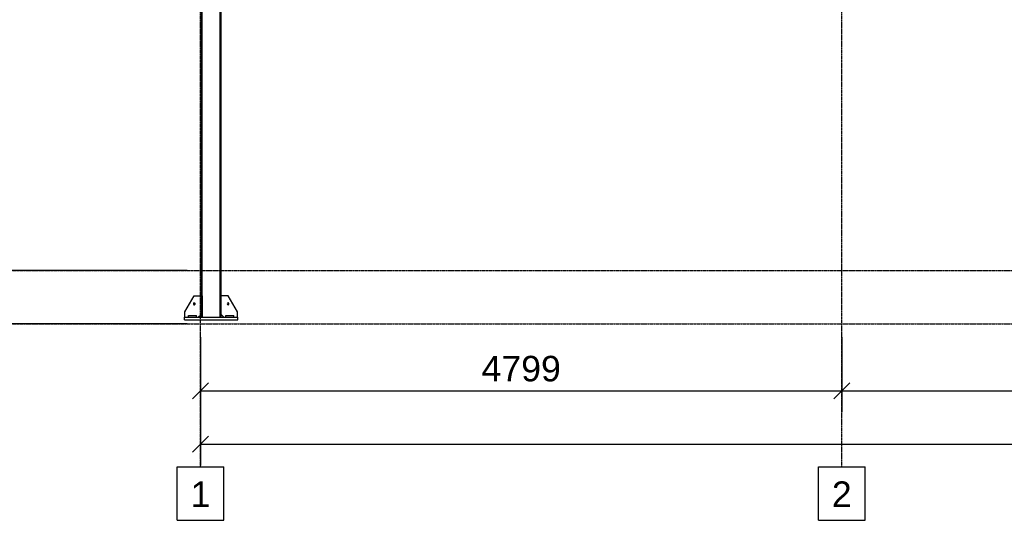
# Model space of a CAD drawing. Header units: millimetres. Extents: x 0 to 42000, y 0 to 29700.
# Tile 3 of 29: x 3852 to 11220, y 5882 to 9628. Entities that reach past the tile are written whole.
import ezdxf

# ---------------------------------------------------------------- set-up
doc = ezdxf.new("R2010")
doc.units = ezdxf.units.MM
doc.linetypes.add('DXK_LINE_DOT3', pattern=[5.9187, 2.979, -0.9799, 0.9799, -0.9799])
for name, color, linetype in [('TS_INNE_OBIEKTY', 7, 'Continuous'), ('TS_LINIE_WIDOCZNE', 7, 'Continuous'), ('TS_WYMIARY', 7, 'Continuous'), ('TS_WYMIARY_TEKST', 7, 'Continuous')]:
    doc.layers.add(name, color=color, linetype=linetype)
doc.styles.add('Arial', font='ARIAL.TTF', dxfattribs={"height": 0.2})

# ---------------------------------------------------------------- blocks, each defined once
blk = doc.blocks.new('Part-293068075-2219 - 1320')
at = {"layer": 'TS_LINIE_WIDOCZNE', "color": 1, "linetype": 'Continuous'}
for p, q in [((5208.7, 7561.5), (5208.7, 7401.5)), ((5220.7, 7561.5), (5208.7, 7561.5)), ((5220.7, 7401.5), (5220.7, 7561.5)), ((5208.7, 7441.5), (5220.7, 7441.5)), ((5208.7, 7401.5), (5220.7, 7401.5))]:
    blk.add_line(p, q, dxfattribs=at)
blk = doc.blocks.new('Part-293068075-1339 - 1320')
at = {"layer": 'TS_LINIE_WIDOCZNE', "color": 1, "linetype": 'Continuous'}
for p, q in [((5208.7, 12117.9), (5208.7, 12541.5)), ((5217.7, 12117.9), (5217.7, 12541.5)), ((5351.7, 7561.5), (5351.7, 12541.5)), ((5351.7, 12541.5), (5360.7, 12541.5)), ((5360.7, 7561.5), (5360.7, 12541.5)), ((5208.7, 11100.5), (5208.7, 11923.9)), ((5217.7, 11100.5), (5217.7, 11923.9)), ((5208.7, 7561.5), (5208.7, 10906.5)), ((5217.7, 7561.5), (5217.7, 10906.5))]:
    blk.add_line(p, q, dxfattribs=at)
blk = doc.blocks.new('Part-293068075-1374 - 1320')
at = {"layer": 'TS_LINIE_WIDOCZNE', "color": 1, "linetype": 'Continuous'}
for p, q in [((5394.7, 7401.5), (5394.7, 7413.5)), ((5394.7, 7413.5), (5454.7, 7413.5)), ((5454.7, 7401.5), (5454.7, 7413.5))]:
    blk.add_line(p, q, dxfattribs=at)
blk = doc.blocks.new('Part-293068075-1375 - 1320')
at = {"layer": 'TS_LINIE_WIDOCZNE', "color": 1, "linetype": 'Continuous'}
for p, q in [((5084.7, 7381.5), (5084.7, 7401.5)), ((5084.7, 7401.5), (5484.7, 7401.5)), ((5084.7, 7381.5), (5484.7, 7381.5)), ((5484.7, 7381.5), (5484.7, 7401.5))]:
    blk.add_line(p, q, dxfattribs=at)
blk = doc.blocks.new('Part-293068075-1378 - 1320')
at = {"layer": 'TS_LINIE_WIDOCZNE', "color": 1, "linetype": 'Continuous'}
for p, q in [((5114.7, 7401.5), (5114.7, 7413.5)), ((5114.7, 7413.5), (5174.7, 7413.5)), ((5174.7, 7401.5), (5174.7, 7413.5))]:
    blk.add_line(p, q, dxfattribs=at)
blk = doc.blocks.new('Bolt-293068075-2223 - 1320')
at = {"layer": 'TS_INNE_OBIEKTY', "color": 1, "linetype": 'Continuous'}
for start, end in [(108, 288), (108, 288), (288, 108), (288, 108)]:
    blk.add_arc((5158.2, 7501.5), 7, start, end, dxfattribs=at)
blk = doc.blocks.new('GridLine-293068075-2303 - 1320')
at = {"layer": 'TS_INNE_OBIEKTY', "color": 4, "linetype": 'DXK_LINE_DOT3'}
blk.add_line((5205.2, 6281.5), (5205.2, 14191.5), dxfattribs=at)
at = {"layer": 'TS_INNE_OBIEKTY', "color": 4, "linetype": 'Continuous'}
for p, q in [((5031.1, 6281.5), (5379.3, 6281.5)), ((5031.1, 5881.5), (5031.1, 6281.5)), ((5379.3, 5881.5), (5379.3, 6281.5)), ((5031.1, 5881.5), (5379.3, 5881.5))]:
    blk.add_line(p, q, dxfattribs=at)
at = {"layer": 'TS_INNE_OBIEKTY', "color": 2, "linetype": 'Continuous', "style": 'Arial'}
blk.add_text('1', height=191, dxfattribs=at).set_placement((5131.1, 5981.5))
blk = doc.blocks.new('Part-293068075-2216 - 1320')
at = {"layer": 'TS_LINIE_WIDOCZNE', "color": 1, "linetype": 'Continuous'}
for p, q in [((5411.2, 7561.5), (5360.7, 7561.5)), ((5481.2, 7441.5), (5411.2, 7561.5)), ((5380.7, 7401.5), (5360.7, 7421.5)), ((5481.2, 7401.5), (5481.2, 7441.5))]:
    blk.add_line(p, q, dxfattribs=at)
blk = doc.blocks.new('Bolt-293068075-2228 - 1320')
at = {"layer": 'TS_INNE_OBIEKTY', "color": 1, "linetype": 'Continuous'}
for start, end in [(90, 270), (90, 270), (270, 90), (270, 90)]:
    blk.add_arc((5411.2, 7501.5), 7, start, end, dxfattribs=at)
blk = doc.blocks.new('Part-293068075-2214 - 1320')
at = {"layer": 'TS_LINIE_WIDOCZNE', "color": 1, "linetype": 'Continuous'}
for p, q in [((5088.2, 7441.5), (5158.2, 7561.5)), ((5158.2, 7561.5), (5208.7, 7561.5)), ((5088.2, 7401.5), (5088.2, 7441.5)), ((5188.7, 7401.5), (5208.7, 7421.5))]:
    blk.add_line(p, q, dxfattribs=at)
blk = doc.blocks.new('Part-293068075-2218 - 1320')
at = {"layer": 'TS_LINIE_WIDOCZNE', "color": 1, "linetype": 'Continuous'}
for p, q in [((5348.7, 7561.5), (5348.7, 7401.5)), ((5360.7, 7561.5), (5348.7, 7561.5)), ((5360.7, 7401.5), (5360.7, 7561.5)), ((5348.7, 7441.5), (5360.7, 7441.5)), ((5348.7, 7401.5), (5360.7, 7401.5))]:
    blk.add_line(p, q, dxfattribs=at)
blk = doc.blocks.new('GridLine-293068075-2309 - 1320')
at = {"layer": 'TS_INNE_OBIEKTY', "color": 4, "linetype": 'DXK_LINE_DOT3'}
blk.add_line((2766.4, 7351.5), (28590.7, 7351.5), dxfattribs=at)
blk = doc.blocks.new('GridLine-293068075-2304 - 1320')
at = {"layer": 'TS_INNE_OBIEKTY', "color": 4, "linetype": 'DXK_LINE_DOT3'}
blk.add_line((10004, 6281.5), (10004, 14191.5), dxfattribs=at)
at = {"layer": 'TS_INNE_OBIEKTY', "color": 4, "linetype": 'Continuous'}
for p, q in [((9829.9, 6281.5), (10178.2, 6281.5)), ((9829.9, 5881.5), (9829.9, 6281.5)), ((10178.2, 5881.5), (10178.2, 6281.5)), ((9829.9, 5881.5), (10178.2, 5881.5))]:
    blk.add_line(p, q, dxfattribs=at)
at = {"layer": 'TS_INNE_OBIEKTY', "color": 2, "linetype": 'Continuous', "style": 'Arial'}
blk.add_text('2', height=191, dxfattribs=at).set_placement((9929.9, 5981.5))
blk = doc.blocks.new('GridLine-293068075-2310 - 1320')
at = {"layer": 'TS_INNE_OBIEKTY', "color": 4, "linetype": 'DXK_LINE_DOT3'}
blk.add_line((2766.4, 7751.5), (28590.7, 7751.5), dxfattribs=at)
blk = doc.blocks.new('StraightDimension-293068075-2318 - 1320')
at = {"layer": 'TS_WYMIARY', "color": 174, "linetype": 'Continuous'}
for p, q in [((5205.2, 7251.5), (5205.2, 6691.5)), ((10004, 7251.5), (10004, 6691.5)), ((5265.2, 6911.5), (5145.2, 6791.5)), ((9944, 6791.5), (10064, 6911.5)), ((5205.2, 6851.5), (10004, 6851.5))]:
    blk.add_line(p, q, dxfattribs=at)
at = {"color": 0}
blk.add_wipeout([(7941.1, 6881.5), (7941.1, 7161.5), (7268.1, 7161.5), (7268.1, 6881.5)], dxfattribs=at).dxf.layer = 'TS_WYMIARY'
at = {"layer": 'TS_WYMIARY_TEKST', "color": 96, "style": 'Arial'}
blk.add_text('4799', height=191.02, dxfattribs=at).set_placement((7308.1, 6921.5))
blk = doc.blocks.new('StraightDimension-293068075-2317 - 1320')
at = {"layer": 'TS_WYMIARY', "color": 174, "linetype": 'Continuous'}
for p, q in [((10004, 7251.5), (10004, 6691.5)), ((14802.4, 7251.5), (14802.4, 6691.5)), ((10064, 6911.5), (9944, 6791.5)), ((14742.4, 6791.5), (14862.4, 6911.5)), ((10004, 6851.5), (14802.4, 6851.5))]:
    blk.add_line(p, q, dxfattribs=at)
at = {"color": 0}
blk.add_wipeout([(12850.8, 6881.5), (12850.8, 7161.5), (11955.6, 7161.5), (11955.6, 6881.5)], dxfattribs=at).dxf.layer = 'TS_WYMIARY'
at = {"layer": 'TS_WYMIARY_TEKST', "color": 96, "style": 'Arial'}
blk.add_text('4798.5', height=191.02, dxfattribs=at).set_placement((11995.6, 6921.5))
blk = doc.blocks.new('StraightDimension-293068075-2321 - 1320')
at = {"layer": 'TS_WYMIARY', "color": 174, "linetype": 'Continuous'}
for p, q in [((5105.2, 10916.5), (3400.9, 10916.5)), ((3630.9, 10856.5), (3510.9, 10976.5)), ((3570.9, 7751.5), (3570.9, 10916.5)), ((3510.9, 7811.5), (3630.9, 7691.5)), ((5105.2, 7751.5), (3400.9, 7751.5))]:
    blk.add_line(p, q, dxfattribs=at)
at = {"color": 0}
blk.add_wipeout([(3540.8, 9670.5), (3260.8, 9670.5), (3260.9, 8997.5), (3540.9, 8997.5)], dxfattribs=at).dxf.layer = 'TS_WYMIARY'
at = {"layer": 'TS_WYMIARY_TEKST', "color": 96, "style": 'Arial'}
blk.add_text('3165', height=191.02, rotation=90.00021, dxfattribs=at).set_placement((3500.9, 9037.5))
blk = doc.blocks.new('StraightDimension-293068075-2322 - 1320')
at = {"layer": 'TS_WYMIARY', "color": 174, "linetype": 'Continuous'}
for p, q in [((3510.9, 7811.5), (3630.9, 7691.5)), ((5105.2, 7751.5), (3400.9, 7751.5)), ((3570.9, 7351.5), (3570.9, 7751.5)), ((3630.9, 7291.5), (3510.9, 7411.5)), ((5105.2, 7351.5), (3400.9, 7351.5))]:
    blk.add_line(p, q, dxfattribs=at)
at = {"color": 0}
blk.add_wipeout([(3540.9, 7813.9), (3260.9, 7813.9), (3260.9, 7289.2), (3540.9, 7289.2)], dxfattribs=at).dxf.layer = 'TS_WYMIARY'
at = {"layer": 'TS_WYMIARY_TEKST', "color": 96, "style": 'Arial'}
blk.add_text('400', height=191.02, rotation=90.00021, dxfattribs=at).set_placement((3500.9, 7329.2))
blk = doc.blocks.new('StraightDimension-293068075-2324 - 1320')
at = {"layer": 'TS_WYMIARY', "color": 174, "linetype": 'Continuous'}
for p, q in [((5205.2, 7251.5), (5205.2, 6291.5)), ((5265.2, 6511.5), (5145.2, 6391.5)), ((5205.2, 6451.5), (27300.2, 6451.5))]:
    blk.add_line(p, q, dxfattribs=at)
blk = doc.blocks.new('StraightDimension-293068075-2326 - 1320')
at = {"layer": 'TS_WYMIARY', "color": 174, "linetype": 'Continuous'}
for p, q in [((3084.2, 12491.5), (2964.2, 12611.5)), ((5105.2, 12551.5), (2854.2, 12551.5)), ((3024.2, 7351.5), (3024.2, 12551.5)), ((2964.2, 7411.5), (3084.2, 7291.5)), ((5105.2, 7351.5), (2854.2, 7351.5))]:
    blk.add_line(p, q, dxfattribs=at)
at = {"color": 0}
blk.add_wipeout([(2994.2, 10288), (2714.2, 10288), (2714.2, 9615), (2994.2, 9615)], dxfattribs=at).dxf.layer = 'TS_WYMIARY'
at = {"layer": 'TS_WYMIARY_TEKST', "color": 96, "style": 'Arial'}
blk.add_text('5200', height=191.02, rotation=90.00021, dxfattribs=at).set_placement((2954.2, 9655))

msp = doc.modelspace()

# ---------------------------------------------------------------- block references
for name in ['GridLine-293068075-2303 - 1320', 'GridLine-293068075-2304 - 1320', 'Part-293068075-1339 - 1320', 'GridLine-293068075-2310 - 1320', 'GridLine-293068075-2309 - 1320', 'Part-293068075-2214 - 1320', 'Part-293068075-2219 - 1320', 'Part-293068075-2218 - 1320', 'Part-293068075-2216 - 1320', 'Bolt-293068075-2223 - 1320', 'Bolt-293068075-2228 - 1320', 'Part-293068075-1375 - 1320', 'Part-293068075-1378 - 1320', 'Part-293068075-1374 - 1320']:
    msp.add_blockref(name, (0, 0))

# ---------------------------------------------------------------- next in the draw order: block references
for name in ['StraightDimension-293068075-2321 - 1320', 'StraightDimension-293068075-2318 - 1320']:
    msp.add_blockref(name, (0, 0))

# ---------------------------------------------------------------- next in the draw order: block references
for name in ['StraightDimension-293068075-2322 - 1320', 'StraightDimension-293068075-2317 - 1320']:
    msp.add_blockref(name, (0, 0))

# ---------------------------------------------------------------- next in the draw order: block references
for name in ['StraightDimension-293068075-2326 - 1320', 'StraightDimension-293068075-2324 - 1320']:
    msp.add_blockref(name, (0, 0))

doc.saveas('drawing.dxf')
